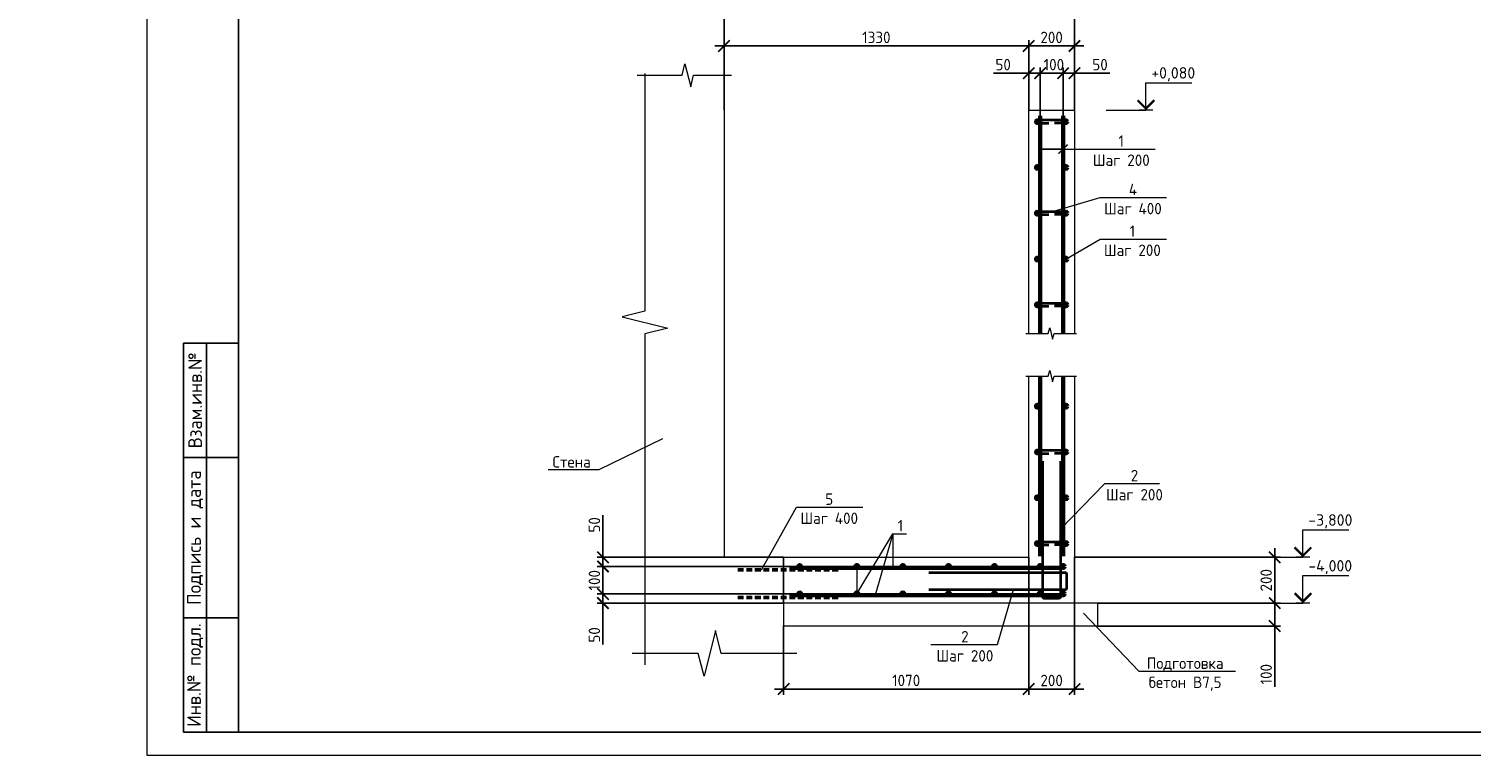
# Model space of a CAD drawing. Header units: millimetres. Extents: x 130535 to 1380046, y -231620 to 121434.
# Tile 79 of 135: x 665786 to 697269, y -7790 to 8071. Entities that reach past the tile are written whole.
import ezdxf
from ezdxf import colors
from ezdxf.entities.mleader import LeaderData, LeaderLine
from ezdxf.enums import TextEntityAlignment as Align
from ezdxf.math import Vec2, Vec3

# ---------------------------------------------------------------- set-up
doc = ezdxf.new("R2010")
doc.units = ezdxf.units.MM
doc.linetypes.add('DASHED2', pattern=[0.375, 0.25, -0.125])
doc.layers.get('DEFPOINTS').update_dxf_attribs({"lineweight": 0})
for name, color, linetype, lineweight in [('Основная 0.35', 7, 'Continuous', 35), ('Основная 0.60', 7, 'Continuous', 60), ('РАЗМЕРЫ', 7, 'Continuous', 9), ('Разрез жилая часть$0$Отметки', 7, 'Continuous', 20), ('Символы 0.20', 7, 'Continuous', 20), ('Текст', 7, 'Continuous', 25), ('Тонкая', 7, 'Continuous', 20), ('Тонкая 0.20', 7, 'Continuous', 20), ('ТОНКИЕ', 7, 'Continuous', 9)]:
    doc.layers.add(name, color=color, linetype=linetype, lineweight=lineweight)
doc.layers.add('ТОЛСТЫЕ_ОСНОВНЫЕ', color=7, linetype='Continuous')
doc.styles.add('GOST-2.304_Type-B', font='GOST_Common.ttf')
doc.styles.add('style1', font='GOST_Common.ttf', dxfattribs={"height": 500})
doc.styles.add('ГОСТ', font='isocpeur.TTF')
doc.dimstyles.new('СПДС', dxfattribs={"dimscale": 100, "dimtxt": 2.5, "dimasz": 2.5, "dimexe": 1.25, "dimexo": 0, "dimtad": 1, "dimdec": 0, "dimtxsty": 'GOST-2.304_Type-B', "dimblk": 'ARCHTICK', "dimcen": 2.5, "dimdle": 2, "dimadec": 0, "dimazin": 2, "dimtfac": 0.75, "dimtdec": 0, "dimtmove": 1, "dimatfit": 3, "dimfxl": 1, "dimtolj": 1, "dimarcsym": 1})

# ---------------------------------------------------------------- blocks, each defined once
blk = doc.blocks.new('*U1413')
at = {"layer": 'ТОЛСТЫЕ_ОСНОВНЫЕ'}
for p, q in [((8, 5), (8, 90)), ((8, 90), (20, 90)), ((13, 5), (13, 90)), ((8, 65), (20, 65)), ((8, 30), (20, 30)), ((20, 5), (8, 5))]:
    blk.add_line(p, q, dxfattribs=at)
blk.add_lwpolyline([(20, 5), (589, 5), (589, 415), (20, 415)], close=True, dxfattribs=at)
at = {"layer": 'ТОНКИЕ'}
blk.add_lwpolyline([(0, 0), (594, 0), (594, 420), (0, 420)], close=True, dxfattribs=at)
at = {"layer": 'Текст', "style": 'style1'}
for s, p in [('Взам.инв.№', (10.5, 77.5)), ('Подпись и дата', (10.5, 47.5)), ('Инв.№ подл.', (10.5, 17.5))]:
    blk.add_text(s, height=3, rotation=90, dxfattribs=at).set_placement(p, align=Align.MIDDLE)
blk = doc.blocks.new('*U1414')
at = {"layer": 'ТОЛСТЫЕ_ОСНОВНЫЕ'}
for p, q in [((8, 5), (8, 90)), ((8, 90), (20, 90)), ((13, 5), (13, 90)), ((8, 65), (20, 65)), ((8, 30), (20, 30)), ((20, 5), (8, 5))]:
    blk.add_line(p, q, dxfattribs=at)
blk.add_lwpolyline([(20, 5), (589, 5), (589, 415), (20, 415)], close=True, dxfattribs=at)
at = {"layer": 'ТОНКИЕ'}
blk.add_lwpolyline([(0, 0), (594, 0), (594, 420), (0, 420)], close=True, dxfattribs=at)
at = {"layer": 'Текст', "style": 'style1'}
for s, p in [('Взам.инв.№', (10.5, 77.5)), ('Подпись и дата', (10.5, 47.5)), ('Инв.№ подл.', (10.5, 17.5))]:
    blk.add_text(s, height=3, rotation=90, dxfattribs=at).set_placement(p, align=Align.MIDDLE)
blk = doc.blocks.new('_None')
blk = doc.blocks.new('_ArchTick')
at = {"color": 0, "linetype": 'ByBlock', "const_width": 0.15}
blk.add_lwpolyline([(-0.5, -0.5), (0.5, 0.5)], dxfattribs=at)
blk = doc.blocks.new('*D291')
at = {"layer": 'DEFPOINTS', "color": 0, "linetype": 'Continuous', "lineweight": 0, "transparency": 16777216}
for p in [(678318, -4270), (682511, -4270), (682261, -4470)]:
    blk.add_point(p, dxfattribs=at)
at = {"layer": 'РАЗМЕРЫ', "color": 0, "linetype": 'Continuous', "lineweight": -2, "transparency": 16777216}
for p, q in [((678318, -4670), (678318, -4070)), ((682511, -4270), (678193, -4270)), ((682261, -4470), (678193, -4470)), ((678318, -5377), (678318, -4470))]:
    blk.add_line(p, q, dxfattribs=at)
at = {"layer": 'РАЗМЕРЫ', "color": 0, "linetype": 'Continuous', "lineweight": -2, "transparency": 16777216, "xscale": 250, "yscale": 250, "zscale": 250}
for p, rotation in [((678318, -4270), 90), ((678318, -4470), 270)]:
    blk.add_blockref('_ArchTick', p, dxfattribs=dict(at, rotation=rotation))
at = {"layer": 'РАЗМЕРЫ', "color": 0, "linetype": 'Continuous', "lineweight": 0, "transparency": 16777216, "insert": (678131, -5164), "char_height": 250, "attachment_point": 5, "rotation": 90, "style": 'GOST-2.304_Type-B'}
blk.add_mtext('\\A1;50', dxfattribs=at)
blk = doc.blocks.new('*D292')
at = {"layer": 'DEFPOINTS', "color": 0, "linetype": 'Continuous', "lineweight": 0, "transparency": 16777216}
for p in [(678318, -3670), (682511, -3670), (682511, -4270)]:
    blk.add_point(p, dxfattribs=at)
at = {"layer": 'РАЗМЕРЫ', "color": 0, "linetype": 'Continuous', "lineweight": -2, "transparency": 16777216}
for p, q in [((682511, -3670), (678193, -3670)), ((678318, -4470), (678318, -3470)), ((682511, -4270), (678193, -4270))]:
    blk.add_line(p, q, dxfattribs=at)
at = {"layer": 'РАЗМЕРЫ', "color": 0, "linetype": 'Continuous', "lineweight": -2, "transparency": 16777216, "xscale": 250, "yscale": 250, "zscale": 250}
for p, rotation in [((678318, -3670), 90), ((678318, -4270), 270)]:
    blk.add_blockref('_ArchTick', p, dxfattribs=dict(at, rotation=rotation))
at = {"layer": 'РАЗМЕРЫ', "color": 0, "linetype": 'Continuous', "lineweight": 0, "transparency": 16777216, "insert": (678131, -3970), "char_height": 250, "attachment_point": 5, "rotation": 90, "style": 'GOST-2.304_Type-B'}
blk.add_mtext('\\A1;100', dxfattribs=at)
blk = doc.blocks.new('*D293')
at = {"layer": 'DEFPOINTS', "color": 0, "linetype": 'Continuous', "lineweight": 0, "transparency": 16777216}
for p in [(678318, -3470), (682261, -3470), (682511, -3670)]:
    blk.add_point(p, dxfattribs=at)
at = {"layer": 'РАЗМЕРЫ', "color": 0, "linetype": 'Continuous', "lineweight": -2, "transparency": 16777216}
for p, q in [((678318, -2549), (678318, -3470)), ((678318, -3870), (678318, -3270)), ((682261, -3470), (678193, -3470)), ((682511, -3670), (678193, -3670))]:
    blk.add_line(p, q, dxfattribs=at)
at = {"layer": 'РАЗМЕРЫ', "color": 0, "linetype": 'Continuous', "lineweight": -2, "transparency": 16777216, "xscale": 250, "yscale": 250, "zscale": 250}
for p, rotation in [((678318, -3470), 90), ((678318, -3670), 270)]:
    blk.add_blockref('_ArchTick', p, dxfattribs=dict(at, rotation=rotation))
at = {"layer": 'РАЗМЕРЫ', "color": 0, "linetype": 'Continuous', "lineweight": 0, "transparency": 16777216, "insert": (678131, -2761), "char_height": 250, "attachment_point": 5, "rotation": 90, "style": 'GOST-2.304_Type-B'}
blk.add_mtext('\\A1;50', dxfattribs=at)
blk = doc.blocks.new('*D294')
at = {"layer": 'DEFPOINTS', "color": 0, "linetype": 'Continuous', "lineweight": 0, "transparency": 16777216}
for p in [(688361, 7102), (688361, 6169), (688611, 6294)]:
    blk.add_point(p, dxfattribs=at)
at = {"layer": 'РАЗМЕРЫ', "color": 0, "linetype": 'Continuous', "lineweight": -2, "transparency": 16777216}
for p, q in [((688811, 7102), (688161, 7102)), ((688361, 6169), (688361, 7227)), ((688611, 6294), (688611, 7227)), ((689381, 7102), (688611, 7102))]:
    blk.add_line(p, q, dxfattribs=at)
at = {"layer": 'РАЗМЕРЫ', "color": 0, "linetype": 'Continuous', "lineweight": -2, "transparency": 16777216, "xscale": 250, "yscale": 250, "zscale": 250, "rotation": 180}
blk.add_blockref('_ArchTick', (688361, 7102), dxfattribs=at)
at = {"layer": 'РАЗМЕРЫ', "color": 0, "linetype": 'Continuous', "lineweight": -2, "transparency": 16777216, "xscale": 250, "yscale": 250, "zscale": 250}
blk.add_blockref('_ArchTick', (688611, 7102), dxfattribs=at)
at = {"layer": 'РАЗМЕРЫ', "color": 0, "linetype": 'Continuous', "lineweight": 0, "transparency": 16777216, "insert": (689168, 7289), "char_height": 250, "attachment_point": 5, "style": 'GOST-2.304_Type-B'}
blk.add_mtext('\\A1;50', dxfattribs=at)
blk = doc.blocks.new('*D295')
at = {"layer": 'DEFPOINTS', "color": 0, "linetype": 'Continuous', "lineweight": 0, "transparency": 16777216}
for p in [(687861, 7102), (687861, 6169), (688361, 6169)]:
    blk.add_point(p, dxfattribs=at)
at = {"layer": 'РАЗМЕРЫ', "color": 0, "linetype": 'Continuous', "lineweight": -2, "transparency": 16777216}
for p, q in [((688561, 7102), (687661, 7102)), ((687861, 6169), (687861, 7227)), ((688361, 6169), (688361, 7227))]:
    blk.add_line(p, q, dxfattribs=at)
at = {"layer": 'РАЗМЕРЫ', "color": 0, "linetype": 'Continuous', "lineweight": -2, "transparency": 16777216, "xscale": 250, "yscale": 250, "zscale": 250, "rotation": 180}
blk.add_blockref('_ArchTick', (687861, 7102), dxfattribs=at)
at = {"layer": 'РАЗМЕРЫ', "color": 0, "linetype": 'Continuous', "lineweight": -2, "transparency": 16777216, "xscale": 250, "yscale": 250, "zscale": 250}
blk.add_blockref('_ArchTick', (688361, 7102), dxfattribs=at)
at = {"layer": 'РАЗМЕРЫ', "color": 0, "linetype": 'Continuous', "lineweight": 0, "transparency": 16777216, "insert": (688161, 7289), "char_height": 250, "attachment_point": 5, "style": 'GOST-2.304_Type-B'}
blk.add_mtext('\\A1;100', dxfattribs=at)
blk = doc.blocks.new('*D296')
at = {"layer": 'DEFPOINTS', "color": 0, "linetype": 'Continuous', "lineweight": 0, "transparency": 16777216}
for p in [(687611, 7102), (687611, 6294), (687861, 6169)]:
    blk.add_point(p, dxfattribs=at)
at = {"layer": 'РАЗМЕРЫ', "color": 0, "linetype": 'Continuous', "lineweight": -2, "transparency": 16777216}
for p, q in [((686841, 7102), (687611, 7102)), ((688061, 7102), (687411, 7102)), ((687611, 6294), (687611, 7227)), ((687861, 6169), (687861, 7227))]:
    blk.add_line(p, q, dxfattribs=at)
at = {"layer": 'РАЗМЕРЫ', "color": 0, "linetype": 'Continuous', "lineweight": -2, "transparency": 16777216, "xscale": 250, "yscale": 250, "zscale": 250, "rotation": 180}
blk.add_blockref('_ArchTick', (687611, 7102), dxfattribs=at)
at = {"layer": 'РАЗМЕРЫ', "color": 0, "linetype": 'Continuous', "lineweight": -2, "transparency": 16777216, "xscale": 250, "yscale": 250, "zscale": 250}
blk.add_blockref('_ArchTick', (687861, 7102), dxfattribs=at)
at = {"layer": 'РАЗМЕРЫ', "color": 0, "linetype": 'Continuous', "lineweight": 0, "transparency": 16777216, "insert": (687053, 7289), "char_height": 250, "attachment_point": 5, "style": 'GOST-2.304_Type-B'}
blk.add_mtext('\\A1;50', dxfattribs=at)
blk = doc.blocks.new('*D297')
at = {"layer": 'DEFPOINTS', "color": 0, "linetype": 'Continuous', "lineweight": 0, "transparency": 16777216}
for p in [(687611, -3470), (682261, -4961), (687611, -6346)]:
    blk.add_point(p, dxfattribs=at)
at = {"layer": 'РАЗМЕРЫ', "color": 0, "linetype": 'Continuous', "lineweight": -2, "transparency": 16777216}
for p, q in [((687611, -3470), (687611, -6471)), ((682261, -4961), (682261, -6471)), ((682061, -6346), (687811, -6346))]:
    blk.add_line(p, q, dxfattribs=at)
at = {"layer": 'РАЗМЕРЫ', "color": 0, "linetype": 'Continuous', "lineweight": -2, "transparency": 16777216, "xscale": 250, "yscale": 250, "zscale": 250, "rotation": 180}
blk.add_blockref('_ArchTick', (682261, -6346), dxfattribs=at)
at = {"layer": 'РАЗМЕРЫ', "color": 0, "linetype": 'Continuous', "lineweight": -2, "transparency": 16777216, "xscale": 250, "yscale": 250, "zscale": 250}
blk.add_blockref('_ArchTick', (687611, -6346), dxfattribs=at)
at = {"layer": 'РАЗМЕРЫ', "color": 0, "linetype": 'Continuous', "lineweight": 0, "transparency": 16777216, "insert": (684936, -6159), "char_height": 250, "attachment_point": 5, "style": 'GOST-2.304_Type-B'}
blk.add_mtext('\\A1;1070', dxfattribs=at)
blk = doc.blocks.new('*D298')
at = {"layer": 'DEFPOINTS', "color": 0, "linetype": 'Continuous', "lineweight": 0, "transparency": 16777216}
for p in [(687611, -3470), (688611, -3470), (688611, -6346)]:
    blk.add_point(p, dxfattribs=at)
at = {"layer": 'РАЗМЕРЫ', "color": 0, "linetype": 'Continuous', "lineweight": -2, "transparency": 16777216}
for p, q in [((687611, -3470), (687611, -6471)), ((688611, -3470), (688611, -6471)), ((687411, -6346), (688811, -6346))]:
    blk.add_line(p, q, dxfattribs=at)
at = {"layer": 'РАЗМЕРЫ', "color": 0, "linetype": 'Continuous', "lineweight": -2, "transparency": 16777216, "xscale": 250, "yscale": 250, "zscale": 250, "rotation": 180}
blk.add_blockref('_ArchTick', (687611, -6346), dxfattribs=at)
at = {"layer": 'РАЗМЕРЫ', "color": 0, "linetype": 'Continuous', "lineweight": -2, "transparency": 16777216, "xscale": 250, "yscale": 250, "zscale": 250}
blk.add_blockref('_ArchTick', (688611, -6346), dxfattribs=at)
at = {"layer": 'РАЗМЕРЫ', "color": 0, "linetype": 'Continuous', "lineweight": 0, "transparency": 16777216, "insert": (688111, -6159), "char_height": 250, "attachment_point": 5, "style": 'GOST-2.304_Type-B'}
blk.add_mtext('\\A1;200', dxfattribs=at)
blk = doc.blocks.new('*D299')
at = {"layer": 'DEFPOINTS', "color": 0, "linetype": 'Continuous', "lineweight": 0, "transparency": 16777216}
for p in [(689111, -4470), (692981, -4470), (689111, -4970)]:
    blk.add_point(p, dxfattribs=at)
at = {"layer": 'РАЗМЕРЫ', "color": 0, "linetype": 'Continuous', "lineweight": -2, "transparency": 16777216}
for p, q in [((692981, -5170), (692981, -4270)), ((689111, -4470), (693106, -4470)), ((689111, -4970), (693106, -4970)), ((692981, -6297), (692981, -4970))]:
    blk.add_line(p, q, dxfattribs=at)
at = {"layer": 'РАЗМЕРЫ', "color": 0, "linetype": 'Continuous', "lineweight": -2, "transparency": 16777216, "xscale": 250, "yscale": 250, "zscale": 250}
for p, rotation in [((692981, -4470), 90), ((692981, -4970), 270)]:
    blk.add_blockref('_ArchTick', p, dxfattribs=dict(at, rotation=rotation))
at = {"layer": 'РАЗМЕРЫ', "color": 0, "linetype": 'Continuous', "lineweight": 0, "transparency": 16777216, "insert": (692794, -6022), "char_height": 250, "attachment_point": 5, "rotation": 90, "style": 'GOST-2.304_Type-B'}
blk.add_mtext('\\A1;100', dxfattribs=at)
blk = doc.blocks.new('*D300')
at = {"layer": 'DEFPOINTS', "color": 0, "linetype": 'Continuous', "lineweight": 0, "transparency": 16777216}
for p in [(688611, -3470), (692981, -3470), (689111, -4470)]:
    blk.add_point(p, dxfattribs=at)
at = {"layer": 'РАЗМЕРЫ', "color": 0, "linetype": 'Continuous', "lineweight": -2, "transparency": 16777216}
for p, q in [((692981, -4670), (692981, -3270)), ((688611, -3470), (693106, -3470)), ((689111, -4470), (693106, -4470))]:
    blk.add_line(p, q, dxfattribs=at)
at = {"layer": 'РАЗМЕРЫ', "color": 0, "linetype": 'Continuous', "lineweight": -2, "transparency": 16777216, "xscale": 250, "yscale": 250, "zscale": 250}
for p, rotation in [((692981, -3470), 90), ((692981, -4470), 270)]:
    blk.add_blockref('_ArchTick', p, dxfattribs=dict(at, rotation=rotation))
at = {"layer": 'РАЗМЕРЫ', "color": 0, "linetype": 'Continuous', "lineweight": 0, "transparency": 16777216, "insert": (692794, -3970), "char_height": 250, "attachment_point": 5, "rotation": 90, "style": 'GOST-2.304_Type-B'}
blk.add_mtext('\\A1;200', dxfattribs=at)
blk = doc.blocks.new('*D264')
at = {"layer": 'DEFPOINTS', "color": 0, "linetype": 'Continuous', "lineweight": 0, "transparency": 16777216}
for p in [(688611, 7696), (687611, 6294), (688611, 6294)]:
    blk.add_point(p, dxfattribs=at)
at = {"layer": 'РАЗМЕРЫ', "color": 0, "linetype": 'Continuous', "lineweight": -2, "transparency": 16777216}
for p, q in [((687411, 7696), (688811, 7696)), ((687611, 6294), (687611, 7821)), ((688611, 6294), (688611, 7821))]:
    blk.add_line(p, q, dxfattribs=at)
at = {"layer": 'РАЗМЕРЫ', "color": 0, "linetype": 'Continuous', "lineweight": -2, "transparency": 16777216, "xscale": 250, "yscale": 250, "zscale": 250, "rotation": 180}
blk.add_blockref('_ArchTick', (687611, 7696), dxfattribs=at)
at = {"layer": 'РАЗМЕРЫ', "color": 0, "linetype": 'Continuous', "lineweight": -2, "transparency": 16777216, "xscale": 250, "yscale": 250, "zscale": 250}
blk.add_blockref('_ArchTick', (688611, 7696), dxfattribs=at)
at = {"layer": 'РАЗМЕРЫ', "color": 0, "linetype": 'Continuous', "lineweight": 0, "transparency": 16777216, "insert": (688111, 7884), "char_height": 250, "attachment_point": 5, "style": 'GOST-2.304_Type-B'}
blk.add_mtext('\\A1;200', dxfattribs=at)
blk = doc.blocks.new('*D265')
at = {"layer": 'DEFPOINTS', "color": 0, "linetype": 'Continuous', "lineweight": 0, "transparency": 16777216}
for p in [(680961, 7696), (680961, 6294), (687611, 6294)]:
    blk.add_point(p, dxfattribs=at)
at = {"layer": 'РАЗМЕРЫ', "color": 0, "linetype": 'Continuous', "lineweight": -2, "transparency": 16777216}
for p, q in [((687811, 7696), (680761, 7696)), ((680961, 6294), (680961, 7821)), ((687611, 6294), (687611, 7821))]:
    blk.add_line(p, q, dxfattribs=at)
at = {"layer": 'РАЗМЕРЫ', "color": 0, "linetype": 'Continuous', "lineweight": -2, "transparency": 16777216, "xscale": 250, "yscale": 250, "zscale": 250, "rotation": 180}
blk.add_blockref('_ArchTick', (680961, 7696), dxfattribs=at)
at = {"layer": 'РАЗМЕРЫ', "color": 0, "linetype": 'Continuous', "lineweight": -2, "transparency": 16777216, "xscale": 250, "yscale": 250, "zscale": 250}
blk.add_blockref('_ArchTick', (687611, 7696), dxfattribs=at)
at = {"layer": 'РАЗМЕРЫ', "color": 0, "linetype": 'Continuous', "lineweight": 0, "transparency": 16777216, "insert": (684286, 7884), "char_height": 250, "attachment_point": 5, "style": 'GOST-2.304_Type-B'}
blk.add_mtext('\\A1;1330', dxfattribs=at)
blk = doc.blocks.new('*D266')
at = {"layer": 'DEFPOINTS', "color": 0, "linetype": 'Continuous', "lineweight": 0, "transparency": 16777216}
for p in [(680961, 8476), (680961, 6294), (688611, 6294)]:
    blk.add_point(p, dxfattribs=at)
at = {"layer": 'РАЗМЕРЫ', "color": 0, "linetype": 'Continuous', "lineweight": -2, "transparency": 16777216}
for p, q in [((680961, 6294), (680961, 8601)), ((688611, 6294), (688611, 8601)), ((688811, 8476), (680761, 8476))]:
    blk.add_line(p, q, dxfattribs=at)
at = {"layer": 'РАЗМЕРЫ', "color": 0, "linetype": 'Continuous', "lineweight": -2, "transparency": 16777216, "xscale": 250, "yscale": 250, "zscale": 250, "rotation": 180}
blk.add_blockref('_ArchTick', (680961, 8476), dxfattribs=at)
at = {"layer": 'РАЗМЕРЫ', "color": 0, "linetype": 'Continuous', "lineweight": -2, "transparency": 16777216, "xscale": 250, "yscale": 250, "zscale": 250}
blk.add_blockref('_ArchTick', (688611, 8476), dxfattribs=at)
at = {"layer": 'РАЗМЕРЫ', "color": 0, "linetype": 'Continuous', "lineweight": 0, "transparency": 16777216, "insert": (684786, 8663), "char_height": 250, "attachment_point": 5, "style": 'GOST-2.304_Type-B'}
blk.add_mtext('\\A1;1530', dxfattribs=at)

msp = doc.modelspace()

# ---------------------------------------------------------------- linework, layer by layer
at = {"linetype": 'DASHED2', "lineweight": 50, "ltscale": 500}
for p, q in [((681261.5, -3739.8), (683481.4, -3739.8)), ((681261.5, -4349.8), (683481.4, -4349.8))]:
    msp.add_line(p, q, dxfattribs=at)
at = {"linetype": 'ByBlock', "lineweight": 20, "ltscale": 0.5}
for points in [[(679234.7, 7096.5), (679234.7, 1907.7), (678734.7, 1782.7), (679734.7, 1532.7), (679234.7, 1407.7), (679234.7, -5817.3)], [(682549.9, -5567.3), (680898.4, -5567.3), (680773.4, -5067.3), (680523.4, -6067.3), (680398.4, -5567.3), (678957.6, -5567.3)]]:
    msp.add_lwpolyline(points, dxfattribs=at)
at = {"layer": 'Основная 0.35'}
for p, q in [((688421.5, 6074), (687801.5, 6074)), ((687801.5, 6014), (688051.5, 6014)), ((688421.5, 6014), (688171.5, 6014)), ((688421.5, 4074), (687801.5, 4074)), ((687801.5, 4014), (688051.5, 4014)), ((688421.5, 4014), (688171.5, 4014)), ((688421.5, 2074), (687801.5, 2074)), ((687801.5, 2014), (688051.5, 2014)), ((688421.5, 2014), (688171.5, 2014)), ((688421.5, -1139.8), (687801.5, -1139.8)), ((687801.5, -1199.8), (688051.5, -1199.8)), ((688421.5, -1199.8), (688171.5, -1199.8)), ((688421.5, -3139.8), (687801.5, -3139.8)), ((687801.5, -3199.8), (688051.5, -3199.8)), ((688421.5, -3199.8), (688171.5, -3199.8))]:
    msp.add_line(p, q, dxfattribs=at)
for points in [[(688301.5, -1366.7), (688301.5, -4341.7, -0.4142136), (688276.5, -4366.7), (687946.5, -4366.7, -0.4142136), (687921.5, -4341.7), (687921.5, -1366.7)], [(685434, -3800.3), (688409, -3800.3, -0.4142136), (688434, -3825.3), (688434, -4155.3, -0.4142136), (688409, -4180.3), (685434, -4180.3)]]:
    msp.add_lwpolyline(points, format="xyb", dxfattribs=at)
for centre, start, end in [((687801.5, 6044), 90, 270), ((688421.5, 6044), 270, 90), ((687801.5, 2044), 90, 270), ((688421.5, 2044), 270, 90), ((687801.5, -1169.8), 90, 270), ((688421.5, -1169.8), 270, 90), ((687801.5, -3169.8), 90, 270), ((688421.5, -3169.8), 270, 90)]:
    msp.add_arc(centre, 30, start, end, dxfattribs=at)
at = {"layer": 'Основная 0.60'}
for p, q in [((687861.5, 1416.7), (687861.5, 6169)), ((688361.5, 1416.7), (688361.5, 6169)), ((687861.5, -3444.8), (687861.5, 485.7)), ((688361.5, -3444.8), (688361.5, 485.7)), ((688327.7, -3699.8), (682386.5, -3699.8)), ((688327.7, -4299.8), (682386.5, -4299.8))]:
    msp.add_line(p, q, dxfattribs=at)
for centre in [(687801.5, 6044), (688421.5, 6044), (687801.5, 5044), (688421.5, 5044), (687801.5, 4044), (688421.5, 4044), (687801.5, 3044), (688421.5, 3044), (687801.5, 2044), (688421.5, 2044), (687801.5, -169.8), (688421.5, -169.8), (687801.5, -1169.8), (688421.5, -1169.8), (687801.5, -2169.8), (688421.5, -2169.8), (687801.5, -3169.8), (688421.5, -3169.8), (682611.5, -3669.8), (683861.5, -3669.8), (684861.5, -3669.8), (685861.5, -3669.8), (685861.5, -3669.8), (686861.5, -3669.8), (687861.5, -3669.8), (688361.5, -3669.8), (682611.5, -4269.8), (683861.5, -4269.8), (684861.5, -4269.8), (685861.5, -4269.8), (685861.5, -4269.8), (686861.5, -4269.8), (687861.5, -4269.8), (688361.5, -4269.8)]:
    msp.add_circle(centre, 30, dxfattribs=at)
at = {"layer": 'РАЗМЕРЫ', "linetype": 'Continuous', "lineweight": 0}
for p, q in [((689272.2, -1861.1), (688301.5, -2854.2)), ((684643.1, -2953.8), (684260.1, -4299.8)), ((684643.1, -2953.8), (684643.1, -3699.8)), ((679234.7, -3469.8), (682261.5, -3469.8)), ((682261.5, -3469.8), (682261.5, -5567.3))]:
    msp.add_line(p, q, dxfattribs=at)
at = {"layer": 'РАЗМЕРЫ', "color": 3, "linetype": 'Continuous', "lineweight": 0}
msp.add_line((691409.9, -4469.8), (693596.4, -4469.8), dxfattribs=at)
at = {"layer": 'Символы 0.20', "color": 1, "linetype": 'Continuous', "lineweight": 20, "ltscale": 100}
for p, q in [((690169.8, 6894), (691169.8, 6894)), ((689303.7, 6294), (690169.8, 6294)), ((693596.4, -2869.8), (694596.4, -2869.8)), ((692730.3, -3469.8), (693596.4, -3469.8)), ((693596.4, -3869.8), (694596.4, -3869.8))]:
    msp.add_line(p, q, dxfattribs=at)
at = {"layer": 'Символы 0.20', "color": 1, "linetype": 'Continuous', "lineweight": 20, "ltscale": 10000}
for p, q in [((690319.8, 6294), (690019.8, 6294)), ((693746.4, -3469.8), (693446.4, -3469.8)), ((693746.4, -4469.8), (693446.4, -4469.8))]:
    msp.add_line(p, q, dxfattribs=at)
for points in [[(690169.8, 6294), (690169.8, 6894)], [(693596.4, -3469.8), (693596.4, -2869.8)], [(693596.4, -4469.8), (693596.4, -3869.8)]]:
    msp.add_lwpolyline(points, dxfattribs=at)
at = {"layer": 'Символы 0.20', "color": 1, "linetype": 'Continuous', "lineweight": 20, "ltscale": 10000, "const_width": 50}
for points in [[(689987.5, 6511.7), (690169.8, 6329.4), (690352.2, 6511.7)], [(693414.1, -3252.1), (693596.4, -3434.4), (693778.7, -3252.1)], [(693414.1, -4252.1), (693596.4, -4434.4), (693778.7, -4252.1)]]:
    msp.add_lwpolyline(points, dxfattribs=at)
at = {"layer": 'Символы 0.20'}
msp.add_lwpolyline([(689272.2, -1861.1), (690466.8, -1861.1)], dxfattribs=at)
at = {"layer": 'Тонкая'}
for points in [[(679065.9, 7057.7), (679215.9, 7057.7), (680045.4, 7057.7), (680107.9, 7307.7), (680232.9, 6807.7), (680295.4, 7057.7), (681124.9, 7057.7), (681124.9, 7057.7)], [(687549, 1416.7), (687624, 1416.7), (688038.7, 1416.7), (688070, 1541.7), (688132.5, 1291.7), (688163.7, 1416.7), (688578.5, 1416.7), (688653.5, 1416.7)], [(687549, 485.7), (687624, 485.7), (688038.7, 485.7), (688070, 610.7), (688132.5, 360.7), (688163.7, 485.7), (688578.5, 485.7), (688653.5, 485.7)]]:
    msp.add_lwpolyline(points, dxfattribs=at)
at = {"layer": 'Тонкая 0.20'}
for p, q in [((680961.5, 6846.5), (680961.5, -3469.8)), ((687611.5, 6294), (688611.5, 6294)), ((687611.5, 1416.7), (687611.5, 6294)), ((688611.5, 6294), (688611.5, 1416.7)), ((687611.5, 1416.7), (687611.5, 2694.8)), ((688611.5, 2694.8), (688611.5, 1416.7)), ((687611.5, -3469.8), (687611.5, 485.7)), ((687611.5, -3444.8), (687611.5, 485.7)), ((688611.5, 485.7), (688611.5, -3444.8)), ((688611.5, 485.7), (688611.5, -4469.8)), ((682261.5, -4469.8), (682261.5, -3469.8)), ((682261.5, -3469.8), (687611.5, -3469.8)), ((689111.5, -4469.8), (682261.5, -4469.8)), ((689111.5, -4469.8), (689111.5, -4969.8)), ((690111.5, -4469.8), (690611.5, -4469.8)), ((689111.5, -4969.8), (682261.5, -4969.8))]:
    msp.add_line(p, q, dxfattribs=at)

# ---------------------------------------------------------------- block references
at = {"xscale": 100, "yscale": 100, "zscale": 100}
for name in ['*U1413', '*U1414']:
    msp.add_blockref(name, (668365, -7790.1), dxfattribs=at)

# ---------------------------------------------------------------- texts
at = {"layer": 'Разрез жилая часть$0$Отметки', "linetype": 'Continuous', "lineweight": 25, "ltscale": 100, "style": 'ГОСТ'}
for s, p in [('+0,080', (690287.3, 6984)), ('-3,800', (693713.9, -2779.8)), ('-4,000', (693713.9, -3779.8))]:
    msp.add_text(s, height=250, dxfattribs=at).set_placement(p)
at = {"layer": 'Символы 0.20', "insert": (689919.3, -1561.1), "char_height": 250, "attachment_point": 2, "style": 'GOST-2.304_Type-B'}
msp.add_mtext('2\\PШаг 200', dxfattribs=at)

# ---------------------------------------------------------------- dimensions: what is measured, and where the dimension line sits
at = {"layer": 'РАЗМЕРЫ', "color": 3, "linetype": 'Continuous', "lineweight": 0}
for base, p1, p2, picture, middle in [((680961.5, 8475.8), (688611.5, 6294), (680961.5, 6294), '*D266', (684786.5, 8663.3)), ((680961.5, 7696.5), (687611.5, 6294), (680961.5, 6294), '*D265', (684286.5, 7884)), ((688611.5, 7696.5), (687611.5, 6294), (688611.5, 6294), '*D264', (688111.5, 7884))]:
    dim = msp.add_linear_dim(base=base, p1=p1, p2=p2, dimstyle='СПДС', override={"dimlfac": 0.2}, dxfattribs=at)
    dim.commit()
    dim.dimension.update_dxf_attribs({"geometry": picture, "text_midpoint": middle})
for base, p1, p2, angle, picture, middle in [((687611.5, 7101.6), (687861.5, 6169), (687611.5, 6294), 180, '*D296', (687053.3, 7070.6)), ((687861.5, 7101.6), (688361.5, 6169), (687861.5, 6169), 180, '*D295', (688161.5, 7101.6)), ((688361.5, 7101.6), (688611.5, 6294), (688361.5, 6169), 180, '*D294', (689168.2, 7071.6)), ((692981.3, -4469.8), (689111.5, -4969.8), (689111.5, -4469.8), 90, '*D299', (693225.2, -6022.1))]:
    dim = msp.add_linear_dim(base=base, p1=p1, p2=p2, angle=angle, dimstyle='СПДС', override={"dimlfac": 0.2}, dxfattribs=at)
    dim.commit()
    dim.dimension.update_dxf_attribs({"geometry": picture, "text_midpoint": middle, "dimtype": 160})
for base, p1, p2, picture, middle in [((678318.3, -3469.8), (682511.5, -3669.8), (682261.5, -3469.8), '*D293', (678299.6, -2761.2)), ((678318.3, -4269.8), (682261.5, -4469.8), (682511.5, -4269.8), '*D291', (678369.9, -5164.4))]:
    dim = msp.add_linear_dim(base=base, p1=p1, p2=p2, angle=90, text='50', dimstyle='СПДС', override={"dimlfac": 0.2}, dxfattribs=at)
    dim.commit()
    dim.dimension.update_dxf_attribs({"geometry": picture, "text_midpoint": middle, "dimtype": 160})
for base, p1, p2, angle, picture, middle in [((692981.3, -3469.8), (689111.5, -4469.8), (688611.5, -3469.8), 90, '*D300', (692793.8, -3969.8)), ((687611.5, -6346.2), (682261.5, -4960.5), (687611.5, -3469.8), 180, '*D297', (684936.5, -6158.7)), ((688611.5, -6346.2), (687611.5, -3469.8), (688611.5, -3469.8), 180, '*D298', (688111.5, -6158.7))]:
    dim = msp.add_linear_dim(base=base, p1=p1, p2=p2, angle=angle, dimstyle='СПДС', override={"dimlfac": 0.2}, dxfattribs=at)
    dim.commit()
    dim.dimension.update_dxf_attribs({"geometry": picture, "text_midpoint": middle})
dim = msp.add_linear_dim(base=(678318.3, -3669.8), p1=(682511.5, -4269.8), p2=(682511.5, -3669.8), angle=90, text='100', dimstyle='СПДС', override={"dimlfac": 0.2}, dxfattribs=at)
dim.commit()
dim.dimension.update_dxf_attribs({"geometry": '*D292', "text_midpoint": (678130.8, -3969.8)})

# ---------------------------------------------------------------- leaders
at = {"layer": 'Символы 0.20', "ltscale": 100}
ml = msp.add_multileader_mtext('Standard', dxfattribs=at)
ml.set_content('Труба Тр\\Pниз трубы в уровне верха плиты', color=256, style='ГОСТ')
ml.set_leader_properties(color=256, linetype='ByLayer', lineweight=-1)
ml.set_arrow_properties(name='NONE')
ml.build(insert=Vec2(0, 0))
ml.multileader.update_dxf_attribs({"text_left_attachment_type": 6, "text_right_attachment_type": 6, "dogleg_length": 2.5, "arrow_head_size": 45, "scale": 100})
ctx = ml.context
ctx.base_point, ctx.scale, ctx.char_height, ctx.arrow_head_size, ctx.landing_gap_size, ctx.plane_origin = Vec3(374236, 9404.1), 100, 300, 45, 22.5, Vec3(368339.5, 6093.6)
ctx.left_attachment, ctx.right_attachment = 6, 6
notes = []
notes.append((ctx, [(1, (1, 1, 0), (373986, 9404.1), (1, 0), 250, [(0, [(373346.6, 7763.7)], 0, [])])]))
ctx.mtext.insert, ctx.mtext.width, ctx.mtext.flow_direction = Vec3(374258.5, 9794.1), 6442.783, 5
at = {"layer": 'Символы 0.20'}
ml = msp.add_multileader_mtext('Standard', dxfattribs=at)
ml.set_content('1\\PШаг 200', color=256, style='GOST-2.304_Type-B')
ml.set_leader_properties(color=256, linetype='ByLayer', lineweight=-1)
ml.set_arrow_properties(name='ARCHTICK')
ml.build(insert=Vec2(0, 0))
ml.multileader.update_dxf_attribs({"text_left_attachment_type": 6, "text_right_attachment_type": 6, "dogleg_length": 1, "arrow_head_size": 200, "scale": 20})
ctx = ml.context
ctx.base_point, ctx.scale, ctx.char_height, ctx.arrow_head_size, ctx.landing_gap_size, ctx.plane_origin = Vec3(689030.4, 5444.2), 20, 250, 200, 9, Vec3(683711.5, 8530.5)
ctx.left_attachment, ctx.right_attachment, ctx.text_align_type = 6, 6, 1
notes.append((ctx, [(1, (1, 1, 0), (688930.4, 5444.2), (1, 0), 100, [(1, [(688361.5, 5444.2), (687861.5, 5444.2)], 0, [])])]))
ctx.mtext.insert, ctx.mtext.alignment, ctx.mtext.flow_direction = Vec3(689632.2, 5744.2), 2, 5
ml = msp.add_multileader_mtext('Standard', dxfattribs=at)
ml.set_content('4\\PШаг 400', color=256, style='GOST-2.304_Type-B')
ml.set_leader_properties(color=256, linetype='ByLayer', lineweight=-1)
ml.set_arrow_properties(name='NONE')
ml.build(insert=Vec2(0, 0))
ml.multileader.update_dxf_attribs({"text_left_attachment_type": 6, "text_right_attachment_type": 6, "dogleg_length": 1, "arrow_head_size": 18, "scale": 20})
ctx = ml.context
ctx.base_point, ctx.scale, ctx.char_height, ctx.arrow_head_size, ctx.landing_gap_size, ctx.plane_origin = Vec3(689272.2, 4387.6), 20, 250, 18, 9, Vec3(683771.5, 3420.4)
ctx.left_attachment, ctx.right_attachment, ctx.text_align_type = 6, 6, 1
notes.append((ctx, [(0, (1, 1, 0), (689172.2, 4387.6), (1, 0), 100, [(0, [(688111.5, 4074)], 0, [])])]))
ctx.mtext.insert, ctx.mtext.alignment, ctx.mtext.flow_direction = Vec3(689886.5, 4687.6), 2, 5
ml = msp.add_multileader_mtext('Standard', dxfattribs=at)
ml.set_content('1\\PШаг 200', color=256, style='GOST-2.304_Type-B')
ml.set_leader_properties(color=256, linetype='ByLayer', lineweight=-1)
ml.set_arrow_properties(name='NONE')
ml.build(insert=Vec2(0, 0))
ml.multileader.update_dxf_attribs({"text_left_attachment_type": 6, "text_right_attachment_type": 6, "dogleg_length": 1, "arrow_head_size": 18, "scale": 20})
ctx = ml.context
ctx.base_point, ctx.scale, ctx.char_height, ctx.arrow_head_size, ctx.landing_gap_size, ctx.plane_origin = Vec3(689272.2, 3477.4), 20, 250, 18, 9, Vec3(683771.5, 6130.2)
ctx.left_attachment, ctx.right_attachment, ctx.text_align_type = 6, 6, 1
notes.append((ctx, [(0, (1, 1, 0), (689172.2, 3477.4), (1, 0), 100, [(0, [(688421.5, 3044)], 0, [])])]))
ctx.mtext.insert, ctx.mtext.alignment, ctx.mtext.flow_direction = Vec3(689874, 3777.4), 2, 5
ml = msp.add_multileader_mtext('Standard', dxfattribs=at)
ml.set_content('Стена', color=256, style='GOST-2.304_Type-B')
ml.set_leader_properties(color=256, linetype='ByLayer', lineweight=-1)
ml.set_arrow_properties(name='NONE')
ml.build(insert=Vec2(0, 0))
ml.multileader.update_dxf_attribs({"text_left_attachment_type": 6, "text_right_attachment_type": 6, "dogleg_length": 1, "arrow_head_size": 18, "scale": 20})
ctx = ml.context
ctx.base_point, ctx.scale, ctx.char_height, ctx.arrow_head_size, ctx.landing_gap_size, ctx.plane_origin = Vec3(677208.7, -1560.2), 20, 250, 18, 9, Vec3(678605.7, -817.9)
ctx.left_attachment, ctx.right_attachment = 6, 6
notes.append((ctx, [(0, (1, 1, 0), (678226.7, -1560.2), (-1, 0), 100, [(0, [(679616.3, -882.5)], 0, [])])]))
ctx.mtext.insert, ctx.mtext.flow_direction = Vec3(677217.7, -1260.2), 5
ml = msp.add_multileader_mtext('Standard', dxfattribs=at)
ml.set_content('5\\PШаг 400', color=256, style='GOST-2.304_Type-B')
ml.set_leader_properties(color=256, linetype='ByLayer', lineweight=-1)
ml.set_arrow_properties(name='NONE')
ml.build(insert=Vec2(0, 0))
ml.multileader.update_dxf_attribs({"text_left_attachment_type": 6, "text_right_attachment_type": 6, "dogleg_length": 1, "arrow_head_size": 18, "scale": 20})
ctx = ml.context
ctx.base_point, ctx.scale, ctx.char_height, ctx.arrow_head_size, ctx.landing_gap_size, ctx.plane_origin = Vec3(682643.3, -2374.5), 20, 250, 18, 9, Vec3(681792.6, -1199.9)
ctx.left_attachment, ctx.right_attachment, ctx.text_align_type = 6, 6, 1
notes.append((ctx, [(0, (1, 1, 0), (682543.3, -2374.5), (1, 0), 100, [(0, [(681779.8, -3739.8)], 0, [])])]))
ctx.mtext.insert, ctx.mtext.alignment, ctx.mtext.flow_direction = Vec3(683257.6, -2074.5), 2, 5
ml = msp.add_multileader_mtext('Standard', dxfattribs=at)
ml.set_content('1', color=256, style='GOST-2.304_Type-B')
ml.set_leader_properties(color=256, linetype='ByLayer', lineweight=-1)
ml.set_arrow_properties(name='NONE')
ml.build(insert=Vec2(0, 0))
ml.multileader.update_dxf_attribs({"text_left_attachment_type": 6, "text_right_attachment_type": 6, "dogleg_length": 1, "arrow_head_size": 18, "scale": 20})
ctx = ml.context
ctx.base_point, ctx.scale, ctx.char_height, ctx.arrow_head_size, ctx.landing_gap_size, ctx.plane_origin = Vec3(684743.1, -2953.8), 20, 250, 18, 9, Vec3(681344.7, 2250.2)
ctx.left_attachment, ctx.right_attachment = 6, 6
notes.append((ctx, [(0, (1, 1, 0), (684643.1, -2953.8), (1, 0), 100, [(1, [(683861.5, -3669.8), (683861.5, -4269.8)], 0, [])])]))
ctx.mtext.insert, ctx.mtext.width, ctx.mtext.flow_direction = Vec3(684752.1, -2653.8), 28.429, 5
ml = msp.add_multileader_mtext('Standard', dxfattribs=at)
ml.set_content('2\\PШаг 200', color=256, style='GOST-2.304_Type-B')
ml.set_leader_properties(color=256, linetype='ByLayer', lineweight=-1)
ml.set_arrow_properties(name='NONE')
ml.build(insert=Vec2(0, 0))
ml.multileader.update_dxf_attribs({"text_left_attachment_type": 6, "text_right_attachment_type": 6, "dogleg_length": 1, "arrow_head_size": 18, "scale": 20})
ctx = ml.context
ctx.base_point, ctx.scale, ctx.char_height, ctx.arrow_head_size, ctx.landing_gap_size, ctx.plane_origin = Vec3(685616.7, -5378.4), 20, 250, 18, 9, Vec3(678877, 4.9)
ctx.left_attachment, ctx.right_attachment, ctx.text_align_type = 6, 6, 1
notes.append((ctx, [(1, (1, 1, 0), (686920.3, -5378.4), (-1, 0), 100, [(0, [(687273.4, -4180.3)], 0, [])])]))
ctx.mtext.insert, ctx.mtext.alignment, ctx.mtext.flow_direction = Vec3(686218.5, -5078.4), 2, 5
ml = msp.add_multileader_mtext('Standard', dxfattribs=at)
ml.set_content('Подготовка\\Pбетон В7,5', color=256, style='GOST-2.304_Type-B')
ml.set_leader_properties(color=256, linetype='ByLayer', lineweight=-1)
ml.set_arrow_properties(name='NONE')
ml.build(insert=Vec2(0, 0))
ml.multileader.update_dxf_attribs({"text_left_attachment_type": 6, "text_right_attachment_type": 6, "dogleg_length": 1, "arrow_head_size": 18, "scale": 20})
ctx = ml.context
ctx.base_point, ctx.scale, ctx.char_height, ctx.arrow_head_size, ctx.landing_gap_size, ctx.plane_origin = Vec3(690117.2, -5957.4), 20, 250, 18, 9, Vec3(687170.4, -1938.2)
ctx.left_attachment, ctx.right_attachment, ctx.text_align_type = 6, 6, 1
notes.append((ctx, [(1, (1, 1, 0), (690017.2, -5957.4), (1, 0), 100, [(0, [(688807, -4687)], 0, [])])]))
ctx.mtext.insert, ctx.mtext.alignment, ctx.mtext.flow_direction = Vec3(691026.2, -5657.4), 2, 5
for ctx, leaders in notes:
    for number, flags, end, landing, length, lines in leaders:
        leader = LeaderData()
        leader.index, (leader.has_last_leader_line, leader.has_dogleg_vector, leader.attachment_direction) = number, flags
        leader.last_leader_point, leader.dogleg_vector, leader.dogleg_length = Vec3(end), Vec3(landing), length
        for number, points, colour, breaks in lines:
            line = LeaderLine()
            line.index, line.vertices, line.color, line.breaks = number, Vec3.list(points), colors.encode_raw_color(colour), breaks
            leader.lines.append(line)
        ctx.leaders.append(leader)

doc.saveas('drawing.dxf')
